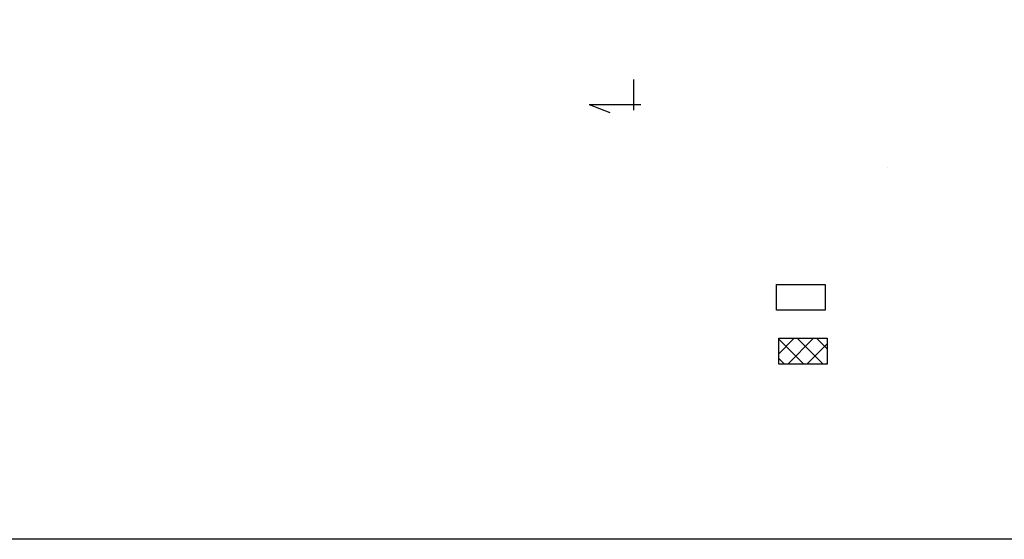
# Model space of a CAD drawing. Header units: millimetres. Extents: x -26513 to 76799, y 0 to 112149.
# Tile 31 of 98: x 7192 to 9483, y 86666 to 87876. Entities that reach past the tile are written whole.
import ezdxf

# ---------------------------------------------------------------- set-up
doc = ezdxf.new("R2010")
doc.units = ezdxf.units.MM
doc.header["$LTSCALE"] = 2
doc.layers.add('istn.śiany', color=2, linetype='Continuous')
doc.layers.add('wentylacja', color=4, linetype='Continuous', lineweight=9)

msp = doc.modelspace()

# ---------------------------------------------------------------- hatches: boundary and pattern name
at = {"layer": 'wentylacja'}
h = msp.add_hatch(dxfattribs=at)
h.set_pattern_fill('ANSI37', color=256, scale=10, style=0)
h.set_pattern_definition([(45, (-10130.49, -5314.253), (-22.45064, 22.45064), []), (135, (-10130.49, -5314.253), (-22.45064, -22.45064), [])])
h.paths.add_polyline_path([(8957.9, 87134.3), (8957.9, 87073.9), (9070.8, 87073.9), (9070.8, 87134.3)])

# ---------------------------------------------------------------- linework, layer by layer
at = {"layer": 'Defpoints'}
msp.add_lwpolyline([(6906.6, 90865.8), (11346.6, 90865.8), (11346.6, 86665.8), (6906.6, 86665.8)], close=True, dxfattribs=at)
at = {"layer": 'istn.śiany'}
for p, q in [((8621.1, 87665.3), (8621.1, 87736.8)), ((8516.7, 87678.9), (8637.2, 87678.9)), ((8516.7, 87678.9), (8564.6, 87660.3)), ((9211.8, 87532.2), (9211.8, 87532.2))]:
    msp.add_line(p, q, dxfattribs=at)
for points in [[(8953, 87259.5), (9065.9, 87259.5), (9065.9, 87199.2), (8953, 87199.2)], [(8957.9, 87134.3), (9070.8, 87134.3), (9070.8, 87073.9), (8957.9, 87073.9)]]:
    msp.add_lwpolyline(points, close=True, dxfattribs=at)

doc.saveas('drawing.dxf')
